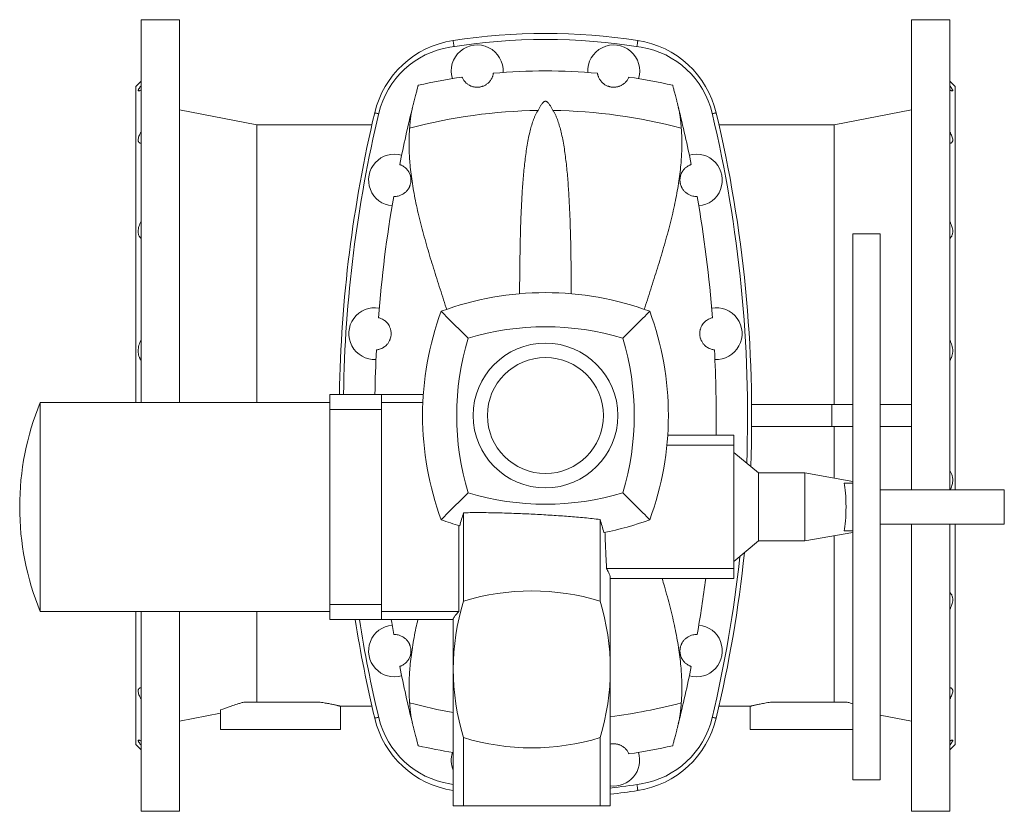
# Model space of a CAD drawing. Header units: millimetres. Extents: x -807 to 731, y -57 to 2098.
# Tile 1 of 6: x -807 to -86, y -57 to 523. Entities that reach past the tile are written whole.
import ezdxf

# ---------------------------------------------------------------- set-up
doc = ezdxf.new("R2010")
doc.units = ezdxf.units.MM

msp = doc.modelspace()

# ---------------------------------------------------------------- linework, layer by layer
at = {"color": 7, "linetype": 'Continuous', "lineweight": 15}
for p, q in [((-690.01, 522.78), (-718.01, 522.78)), ((-718.01, 242.28), (-718.01, 522.78)), ((-690.01, 242.28), (-690.01, 522.78)), ((-126.01, 522.78), (-154.01, 522.78)), ((-154.01, 178.28), (-154.01, 522.78)), ((-126.01, 178.28), (-126.01, 522.78)), ((-718.01, 477.78), (-722.01, 473.78)), ((-122.01, 473.78), (-126.01, 477.78)), ((-722.01, 242.28), (-722.01, 473.78)), ((-122.01, 178.28), (-122.01, 473.78)), ((-633.42, 445.78), (-690.01, 456.78)), ((-154.01, 456.78), (-210.6, 445.78)), ((-549.11, 445.78), (-633.42, 445.78)), ((-633.42, 242.28), (-633.42, 445.78)), ((-210.6, 445.78), (-294.91, 445.78)), ((-210.6, 240.78), (-210.6, 445.78)), ((-552.37, 430.92), (-552.34, 430.91)), ((-291.65, 430.92), (-291.68, 430.91)), ((-177.01, 365.78), (-197.01, 365.78)), ((-197.01, 365.78), (-197.01, 165.78)), ((-177.01, 365.78), (-177.01, 165.78)), ((-542.01, 248.28), (-580.01, 248.28)), ((-580.01, 248.28), (-580.01, 237.15)), ((-511.47, 248.28), (-542.01, 248.28)), ((-580.01, 242.28), (-792.01, 242.28)), ((-792.01, 89.28), (-792.01, 242.28)), ((-542.01, 242.33), (-542.01, 237.15)), ((-511.8, 242.33), (-542.01, 242.33)), ((-271.04, 240.78), (-212.33, 240.78)), ((-212.33, 240.78), (-212.33, 224.78)), ((-212.33, 240.78), (-197.01, 240.78)), ((-177.01, 240.78), (-154.01, 240.78)), ((-580.01, 237.15), (-580.01, 94.41)), ((-580.01, 237.15), (-542.01, 237.15)), ((-542.01, 237.15), (-542.01, 94.41)), ((-271.04, 224.78), (-212.33, 224.78)), ((-212.33, 224.78), (-197.01, 224.78)), ((-210.6, 224.78), (-210.6, 186.9)), ((-177.01, 224.78), (-154.01, 224.78)), ((-284.01, 218.28), (-332.49, 218.28)), ((-284.01, 210.95), (-284.01, 218.28)), ((-333.1, 210.95), (-284.01, 210.95)), ((-284.01, 210.95), (-284.01, 120.61)), ((-266.01, 190.68), (-284.01, 205.78)), ((-232.01, 190.68), (-266.01, 190.68)), ((-266.01, 140.89), (-266.01, 190.68)), ((-197.01, 184.51), (-232.01, 190.68)), ((-232.01, 190.68), (-232.01, 165.78)), ((-197.01, 183.28), (-203.29, 183.28)), ((-86.01, 178.28), (-177.01, 178.28)), ((-86.01, 178.28), (-86.01, 165.78)), ((-482.01, 96.78), (-482.01, 161.53)), ((-232.01, 165.78), (-232.01, 140.89)), ((-197.01, 165.78), (-197.01, -34.22)), ((-177.01, 165.78), (-177.01, -34.22)), ((-86.01, 165.78), (-86.01, 153.28)), ((-485.33, 152.09), (-485.33, 89.24)), ((-382.01, 96.78), (-382.01, 156.62)), ((-177.01, 153.28), (-86.01, 153.28)), ((-154.01, -57.22), (-154.01, 153.28)), ((-126.01, -57.22), (-126.01, 153.28)), ((-122.01, -8.22), (-122.01, 153.28)), ((-232.01, 140.89), (-197.01, 147.06)), ((-210.6, 144.66), (-210.6, 22.78)), ((-197.01, 148.28), (-203.29, 148.28)), ((-284.01, 125.78), (-266.01, 140.89)), ((-266.01, 140.89), (-232.01, 140.89)), ((-377.2, 120.61), (-284.01, 120.61)), ((-284.01, 120.61), (-284.01, 113.28)), ((-374.51, -53.22), (-374.51, 114.09)), ((-374.51, 113.28), (-284.01, 113.28)), ((-580.01, 94.41), (-542.01, 94.41)), ((-580.01, 94.41), (-580.01, 83.28)), ((-542.01, 94.41), (-542.01, 89.24)), ((-792.01, 89.28), (-580.01, 89.28)), ((-722.01, -8.22), (-722.01, 89.28)), ((-718.01, -57.22), (-718.01, 89.28)), ((-690.01, -57.22), (-690.01, 89.28)), ((-633.42, 89.28), (-633.42, 22.78)), ((-542.01, 89.24), (-485.33, 89.24)), ((-580.01, 83.28), (-542.01, 83.28)), ((-542.01, 83.28), (-489.51, 83.28)), ((-489.51, 83.77), (-489.51, -53.22)), ((-552.37, 34.65), (-552.35, 34.65)), ((-586.92, 22.78), (-642.95, 22.78)), ((-201.07, 22.78), (-257.1, 22.78)), ((-690.01, 8.78), (-660.01, 14.62)), ((-660.01, 2.78), (-660.01, 17.05)), ((-572.02, 19.78), (-549.11, 19.78)), ((-572.01, 2.78), (-572.01, 19.79)), ((-294.91, 19.78), (-272, 19.78)), ((-272.01, 19.79), (-272.01, 2.78)), ((-177.01, 13.25), (-154.01, 8.78)), ((-572.01, 2.78), (-660.01, 2.78)), ((-197.01, 2.78), (-272.01, 2.78)), ((-482.01, -53.22), (-482.01, -3.21)), ((-382.01, -53.22), (-382.01, -3.21)), ((-722.01, -8.22), (-718.01, -12.22)), ((-126.01, -12.22), (-122.01, -8.22)), ((-197.01, -34.22), (-177.01, -34.22)), ((-491.99, -37.1), (-489.51, -37.5)), ((-489.68, -42.01), (-489.51, -42.03)), ((-718.01, -57.22), (-690.01, -57.22)), ((-482.01, -53.22), (-489.51, -53.22)), ((-382.01, -53.22), (-482.01, -53.22)), ((-374.51, -53.22), (-382.01, -53.22)), ((-154.01, -57.22), (-126.01, -57.22))]:
    msp.add_line(p, q, dxfattribs=at)
at = {"color": 8, "linetype": 'Continuous', "lineweight": 0}
for p, q in [((-542.01, 248.28), (-542.01, 242.33)), ((-542.01, 89.24), (-542.01, 83.28))]:
    msp.add_line(p, q, dxfattribs=at)
at = {"color": 8, "linetype": 'Continuous', "lineweight": 0, "flags": 128}
for points in [[(-488.99, 503.14), (-489.01, 503.28), (-489.11, 503.91), (-489.21, 504.52), (-489.29, 505.1), (-489.38, 505.64), (-489.45, 506.13), (-489.52, 506.55), (-489.58, 506.91), (-489.62, 507.2), (-489.65, 507.4), (-489.67, 507.53), (-489.68, 507.57)], [(-355.03, 503.14), (-355.01, 503.28), (-354.91, 503.91), (-354.82, 504.52), (-354.73, 505.1), (-354.64, 505.64), (-354.57, 506.13), (-354.5, 506.55), (-354.45, 506.91), (-354.4, 507.2), (-354.37, 507.4), (-354.35, 507.53), (-354.34, 507.57)], [(-544.15, 453.86), (-544.64, 453.98), (-545.17, 454.1), (-545.65, 454.21), (-546.07, 454.31), (-546.42, 454.4), (-546.7, 454.46), (-546.91, 454.51), (-547.03, 454.54), (-547.07, 454.55)], [(-299.87, 453.86), (-299.38, 453.98), (-298.85, 454.1), (-298.37, 454.21), (-297.95, 454.31), (-297.6, 454.4), (-297.32, 454.46), (-297.11, 454.51), (-296.99, 454.54), (-296.95, 454.55)], [(-544.15, 11.71), (-544.64, 11.59), (-545.17, 11.47), (-545.65, 11.35), (-546.07, 11.25), (-546.42, 11.17), (-546.7, 11.1), (-546.91, 11.05), (-547.03, 11.02), (-547.07, 11.02)], [(-299.87, 11.71), (-299.38, 11.59), (-298.85, 11.47), (-298.37, 11.35), (-297.95, 11.25), (-297.6, 11.17), (-297.32, 11.1), (-297.11, 11.05), (-296.99, 11.02), (-296.95, 11.02)], [(-489.51, -40.93), (-489.52, -40.98), (-489.58, -41.34), (-489.62, -41.63), (-489.65, -41.84), (-489.67, -41.96), (-489.68, -42.01)], [(-355.03, -37.58), (-355.01, -37.71), (-354.91, -38.34), (-354.82, -38.96), (-354.73, -39.54), (-354.64, -40.07), (-354.57, -40.56), (-354.5, -40.98), (-354.45, -41.34), (-354.4, -41.63), (-354.37, -41.84), (-354.35, -41.96), (-354.34, -42.01)]]:
    msp.add_lwpolyline(points, dxfattribs=at)
at = {"color": 7, "linetype": 'Continuous', "lineweight": 15, "flags": 128}
msp.add_lwpolyline([(-534.98, 83.28), (-534.62, 81.1), (-533.13, 72.27)], dxfattribs=at)
at = {"color": 7, "linetype": 'Continuous', "lineweight": 15}
for radius in [53, 42.5]:
    msp.add_circle((-422.01, 232.78), radius, dxfattribs=at)
for centre, radius, start, end in [((-422.01, 70.78), 442, 81.19377, 98.80623), ((-478.96, 438.4), 70, 98.80623, 166.65768), ((-422.01, 69.28), 439, 80.82789, 99.17211), ((-365.06, 438.4), 70, 13.34232, 81.19377), ((-481.79, 439.49), 64, 99.17211, 166.63145), ((-472.01, 485.28), 19, 356.50187, 197.2054), ((-372.01, 485.28), 19, 342.7946, 183.49813), ((-362.24, 439.49), 64, 13.36855, 80.82789), ((-422.01, 69.28), 416, 84.74118, 95.25882), ((-422.01, 69.28), 416, 98.44845, 102.94025), ((-422.01, 69.28), 416, 77.05975, 81.55155), ((387.99, 232.78), 961, 166.65768, 179.07583), ((387.99, 232.78), 958, 166.63145, 179.07294), ((387.99, 232.78), 935, 166.01857, 168.65718), ((-422.01, 69.28), 387.04, 90.80162, 104.88759), ((-422.01, 69.28), 387.04, 75.11241, 89.19838), ((-1232.01, 232.78), 935, 11.34282, 13.98143), ((-1232.01, 232.78), 958, 357.91472, 13.36855), ((-1232.01, 232.78), 961, 357.77554, 13.34232), ((-532.51, 405.28), 19, 74.20687, 264.56509), ((-311.51, 405.28), 19, 275.43491, 105.79313), ((387.99, 232.78), 935, 170.11479, 175.6032), ((-1232.01, 232.78), 935, 4.3968, 9.88521), ((-422.01, 102.78), 220, 69.69803, 110.30197), ((-547.01, 292.78), 19, 79.94067, 272.71593), ((-297.01, 292.78), 19, 267.28407, 100.05933), ((-292.01, 232.78), 220, 159.69803, 200.30197), ((-552.01, 232.78), 220, 339.69803, 20.30197), ((-422.01, 102.78), 195, 73.12551, 106.87449), ((-292.01, 232.78), 195, 163.12551, 196.87449), ((-552.01, 232.78), 195, 343.12551, 16.87449), ((387.99, 232.78), 935, 177.0534, 179.05013), ((-1232.01, 232.78), 935, 359.11142, 2.9466), ((-604.44, 165.78), 202.57, 157.81255, 179.99991), ((-422.01, 362.78), 195, 253.12551, 286.87449), ((-604.44, 165.78), 202.57, 179.99991, 202.18745), ((-422.01, 362.78), 220, 249.69803, 253.43134), ((-422.01, 362.78), 220, 281.20121, 290.30197), ((-1232.01, 232.78), 961, 346.65768, 353.99624), ((-1232.01, 232.78), 958, 346.63145, 353.8101), ((-1232.01, 232.78), 935, 350.11479, 352.65709), ((-432.01, -66.03), 170.31, 72.92901, 107.07099), ((-319.2, 46.78), 170.31, 162.92901, 197.07099), ((-544.82, 46.78), 170.31, 342.92901, 17.07099), ((387.99, 232.78), 961, 188.94969, 193.34232), ((387.99, 232.78), 958, 188.97795, 193.36855), ((-532.51, 60.28), 19, 95.43491, 285.79313), ((-311.51, 60.28), 19, 254.20687, 84.56509), ((387.99, 232.78), 935, 191.34282, 193.98143), ((-1232.01, 232.78), 935, 346.01857, 348.65718), ((-422.01, 396.28), 387.04, 255.11241, 259.95615), ((-422.01, 396.28), 387.04, 277.04953, 284.88759), ((-478.96, 27.17), 70, 193.34232, 261.19377), ((-481.79, 26.08), 64, 193.36855, 260.82789), ((-365.06, 27.17), 70, 278.80623, 346.65768), ((-362.24, 26.08), 64, 279.17211, 346.63145), ((-432.01, 159.6), 170.31, 252.92901, 287.07099), ((-422.01, 396.28), 416, 257.05975, 260.66192), ((-472.01, -19.72), 19, 162.7946, 202.91954), ((-372.01, -19.72), 19, 262.43916, 17.2054), ((-422.01, 396.28), 416, 278.44845, 282.94025), ((-422.01, 396.28), 439, 276.21159, 279.17211), ((-422.01, 394.78), 442, 276.16927, 278.80623)]:
    msp.add_arc(centre, radius, start, end, dxfattribs=at)
msp.add_ellipse((-204.6, 165.78), major_axis=(0, 20.06), ratio=0.133223, start_param=3.6521, end_param=5.772678, dxfattribs=at)
for points, knots in [([(-460.14, 483.53), (-460.17, 483.35), (-460.22, 482.97), (-460.36, 482.29), (-460.57, 481.52), (-460.9, 480.66), (-461.36, 479.7), (-461.89, 478.81), (-462.46, 478), (-463, 477.33), (-463.67, 476.63), (-464.4, 475.99), (-465.18, 475.4), (-465.99, 474.89), (-466.93, 474.39), (-467.9, 473.99), (-468.84, 473.7), (-469.69, 473.5), (-470.59, 473.36), (-471.47, 473.29), (-472.3, 473.28), (-473.2, 473.33), (-474.17, 473.46), (-475.18, 473.7), (-476.12, 474), (-476.98, 474.35), (-477.88, 474.8), (-478.78, 475.35), (-479.64, 475.99), (-480.34, 476.63), (-481.09, 477.41), (-481.81, 478.3), (-482.42, 479.25), (-482.85, 480.09), (-483.04, 480.54), (-483.13, 480.77)], [0, 0, 0, 0, 0.046112, 0.092352, 0.138605, 0.184793, 0.23088, 0.27689, 0.303594, 0.330357, 0.35707, 0.383705, 0.403159, 0.4226, 0.442258, 0.461869, 0.474609, 0.487335, 0.500148, 0.51296, 0.524679, 0.536409, 0.554294, 0.572215, 0.592636, 0.613136, 0.633611, 0.666141, 0.698767, 0.731457, 0.764075, 0.822973, 0.881972, 0.941026, 1, 1, 1, 1]), ([(-383.88, 483.53), (-383.85, 483.35), (-383.8, 482.97), (-383.66, 482.29), (-383.45, 481.52), (-383.12, 480.66), (-382.66, 479.7), (-382.13, 478.81), (-381.56, 478), (-381.02, 477.33), (-380.35, 476.63), (-379.62, 475.99), (-378.84, 475.4), (-378.03, 474.89), (-377.09, 474.39), (-376.12, 473.99), (-375.18, 473.7), (-374.33, 473.5), (-373.43, 473.36), (-372.56, 473.29), (-371.72, 473.28), (-370.82, 473.33), (-369.85, 473.46), (-368.84, 473.7), (-367.9, 474), (-367.04, 474.35), (-366.14, 474.8), (-365.24, 475.35), (-364.38, 475.99), (-363.68, 476.63), (-362.93, 477.41), (-362.21, 478.3), (-361.61, 479.25), (-361.17, 480.09), (-360.99, 480.54), (-360.89, 480.77)], [0, 0, 0, 0, 0.046112, 0.092352, 0.138605, 0.184793, 0.23088, 0.27689, 0.303594, 0.330357, 0.35707, 0.383705, 0.403159, 0.4226, 0.442258, 0.461869, 0.474609, 0.487335, 0.500148, 0.51296, 0.524679, 0.536409, 0.554294, 0.572215, 0.592636, 0.613136, 0.633611, 0.666141, 0.698767, 0.731457, 0.764075, 0.822973, 0.881972, 0.941026, 1, 1, 1, 1]), ([(-718.01, 471.47), (-718.35, 471.26), (-718.66, 471.08), (-719.07, 470.87), (-719.2, 470.81), (-719.43, 470.71), (-719.55, 470.67), (-719.84, 470.58), (-720, 470.57), (-720.15, 470.63), (-720.19, 470.66), (-720.25, 470.74), (-720.26, 470.8), (-720.26, 471), (-720.21, 471.19), (-720, 471.65), (-719.85, 471.92), (-719.45, 472.54), (-719.21, 472.89), (-718.8, 473.44), (-718.65, 473.64), (-718.34, 474.04), (-718.18, 474.24), (-718.01, 474.45)], [0, 0, 0, 0, 0.125, 0.125, 0.1875, 0.1875, 0.25, 0.25, 0.375, 0.375, 0.4375, 0.4375, 0.5, 0.5, 0.625, 0.625, 0.75, 0.75, 0.875, 0.875, 0.9375, 0.9375, 1, 1, 1, 1]), ([(-519.31, 458.69), (-519.11, 459.48), (-518.72, 461.06), (-518.16, 463.25), (-517.64, 465.3), (-517.15, 467.2), (-516.69, 468.95), (-516.28, 470.53), (-515.91, 471.94), (-515.6, 473.09), (-515.36, 474.02), (-515.23, 474.48), (-515.17, 474.72)], [0, 0, 0, 0, 0.101884, 0.203848, 0.305809, 0.407688, 0.512449, 0.617309, 0.722166, 0.826923, 0.913404, 1, 1, 1, 1]), ([(-324.71, 458.69), (-324.91, 459.48), (-325.3, 461.06), (-325.86, 463.25), (-326.38, 465.3), (-326.87, 467.2), (-327.33, 468.95), (-327.74, 470.53), (-328.11, 471.94), (-328.42, 473.09), (-328.67, 474.02), (-328.79, 474.48), (-328.85, 474.72)], [0, 0, 0, 0, 0.101884, 0.203848, 0.305809, 0.407688, 0.512449, 0.617309, 0.722166, 0.826923, 0.913404, 1, 1, 1, 1]), ([(-126.01, 471.47), (-125.67, 471.26), (-125.36, 471.08), (-124.95, 470.87), (-124.82, 470.81), (-124.59, 470.71), (-124.48, 470.67), (-124.18, 470.58), (-124.02, 470.57), (-123.87, 470.63), (-123.83, 470.66), (-123.77, 470.74), (-123.76, 470.8), (-123.76, 471), (-123.81, 471.19), (-124.02, 471.65), (-124.17, 471.92), (-124.57, 472.54), (-124.81, 472.89), (-125.22, 473.44), (-125.37, 473.64), (-125.68, 474.04), (-125.84, 474.24), (-126.01, 474.45)], [0, 0, 0, 0, 0.125, 0.125, 0.1875, 0.1875, 0.25, 0.25, 0.375, 0.375, 0.4375, 0.4375, 0.5, 0.5, 0.625, 0.625, 0.75, 0.75, 0.875, 0.875, 0.9375, 0.9375, 1, 1, 1, 1]), ([(-427.43, 456.28), (-427.1, 456.93), (-426.76, 457.57), (-426.06, 458.83), (-425.7, 459.45), (-425.11, 460.35), (-424.91, 460.64), (-424.49, 461.22), (-424.27, 461.51), (-423.9, 461.93), (-423.78, 462.06), (-423.5, 462.33), (-423.36, 462.45), (-423.04, 462.69), (-422.86, 462.81), (-422.54, 462.94), (-422.43, 462.97), (-422.19, 463.02), (-422.06, 463.03), (-421.81, 463.02), (-421.68, 463), (-421.45, 462.93), (-421.35, 462.89), (-421.05, 462.74), (-420.89, 462.62), (-420.58, 462.38), (-420.44, 462.25), (-420.17, 461.99), (-420.05, 461.85), (-419.7, 461.44), (-419.48, 461.16), (-419.07, 460.58), (-418.87, 460.29), (-418.3, 459.4), (-417.94, 458.79), (-417.25, 457.56), (-416.92, 456.92), (-416.6, 456.28)], [0, 0, 0, 0, 0.125, 0.125, 0.25, 0.25, 0.3125, 0.3125, 0.375, 0.375, 0.40625, 0.40625, 0.4375, 0.4375, 0.46875, 0.46875, 0.484375, 0.484375, 0.5, 0.5, 0.515625, 0.515625, 0.53125, 0.53125, 0.5625, 0.5625, 0.59375, 0.59375, 0.625, 0.625, 0.6875, 0.6875, 0.75, 0.75, 0.875, 0.875, 1, 1, 1, 1]), ([(-521.45, 443.33), (-521.38, 444.27), (-521.25, 446.16), (-520.99, 448.86), (-520.67, 451.47), (-520.29, 453.98), (-519.85, 456.41), (-519.49, 457.93), (-519.31, 458.69)], [0, 0, 0, 0, 0.165726, 0.331503, 0.497228, 0.664802, 0.832429, 1, 1, 1, 1]), ([(-427.43, 456.28), (-427.82, 455.68), (-428.6, 454.48), (-429.54, 452.59), (-430.36, 450.66), (-431.35, 448.01), (-432.43, 444.6), (-433.6, 440.06), (-434.68, 435.06), (-435.65, 429.58), (-436.46, 424), (-437.16, 418.31), (-437.78, 412.53), (-438.3, 406.66), (-438.76, 400.7), (-439.16, 394.55), (-439.5, 388.22), (-439.8, 381.71), (-440.06, 375.11), (-440.29, 367.89), (-440.48, 360.04), (-440.65, 351.54), (-440.78, 342.94), (-440.87, 334.2), (-440.92, 327.2), (-440.94, 323.08), (-440.94, 321.97)], [0, 0, 0, 0, 0.017519, 0.035069, 0.052646, 0.070201, 0.106093, 0.141991, 0.186694, 0.231421, 0.276155, 0.320869, 0.36553, 0.410205, 0.45488, 0.499543, 0.546337, 0.593146, 0.639954, 0.686749, 0.74483, 0.802935, 0.861041, 0.919121, 0.978016, 1, 1, 1, 1]), ([(-416.6, 456.28), (-416.21, 455.68), (-415.42, 454.48), (-414.48, 452.59), (-413.66, 450.66), (-412.67, 448.01), (-411.59, 444.6), (-410.42, 440.06), (-409.34, 435.06), (-408.37, 429.58), (-407.56, 424), (-406.86, 418.31), (-406.24, 412.53), (-405.72, 406.66), (-405.26, 400.7), (-404.86, 394.55), (-404.52, 388.22), (-404.22, 381.71), (-403.96, 375.11), (-403.74, 367.89), (-403.54, 360.04), (-403.37, 351.54), (-403.25, 342.94), (-403.15, 334.2), (-403.1, 327.19), (-403.08, 323.06), (-403.08, 321.93)], [0, 0, 0, 0, 0.017514, 0.03506, 0.052632, 0.070183, 0.106067, 0.141956, 0.186648, 0.231363, 0.276086, 0.320789, 0.365438, 0.410102, 0.454766, 0.499418, 0.5462, 0.592997, 0.639793, 0.686577, 0.744643, 0.802733, 0.860824, 0.91889, 0.97777, 1, 1, 1, 1]), ([(-322.57, 443.33), (-322.64, 444.27), (-322.77, 446.16), (-323.03, 448.86), (-323.35, 451.47), (-323.73, 453.98), (-324.17, 456.41), (-324.53, 457.93), (-324.71, 458.69)], [0, 0, 0, 0, 0.165726, 0.331503, 0.497228, 0.664802, 0.832429, 1, 1, 1, 1]), ([(-718.01, 432.15), (-718.35, 432.18), (-718.66, 432.25), (-719.07, 432.41), (-719.2, 432.48), (-719.43, 432.64), (-719.55, 432.73), (-719.84, 433.03), (-720, 433.28), (-720.15, 433.73), (-720.19, 433.89), (-720.25, 434.23), (-720.26, 434.42), (-720.26, 435.01), (-720.21, 435.44), (-720, 436.36), (-719.85, 436.86), (-719.45, 437.89), (-719.21, 438.42), (-718.8, 439.24), (-718.65, 439.52), (-718.34, 440.08), (-718.18, 440.36), (-718.01, 440.64)], [0, 0, 0, 0, 0.125, 0.125, 0.1875, 0.1875, 0.25, 0.25, 0.375, 0.375, 0.4375, 0.4375, 0.5, 0.5, 0.625, 0.625, 0.75, 0.75, 0.875, 0.875, 0.9375, 0.9375, 1, 1, 1, 1]), ([(-494.39, 310.49), (-494.51, 310.88), (-495.45, 313.91), (-497.24, 319.51), (-499.73, 327.31), (-502.18, 335.02), (-504.58, 342.67), (-506.9, 350.24), (-509.15, 357.88), (-511.31, 365.56), (-513.35, 373.29), (-515.21, 380.93), (-516.86, 388.38), (-518.28, 395.63), (-519.48, 402.69), (-520.45, 409.66), (-521.15, 416.1), (-521.6, 422.04), (-521.84, 427.49), (-521.91, 432.86), (-521.8, 438.15), (-521.57, 441.6), (-521.45, 443.33)], [0, 0, 0, 0, 0.007803, 0.061901, 0.115978, 0.170051, 0.224145, 0.278237, 0.332308, 0.389131, 0.445984, 0.502834, 0.559653, 0.614095, 0.668569, 0.72304, 0.777478, 0.821962, 0.866479, 0.911006, 0.955519, 1, 1, 1, 1]), ([(-349.62, 310.53), (-349.51, 310.9), (-348.57, 313.92), (-346.78, 319.51), (-344.29, 327.31), (-341.84, 335.02), (-339.44, 342.67), (-337.12, 350.24), (-334.87, 357.88), (-332.71, 365.56), (-330.68, 373.29), (-328.81, 380.93), (-327.16, 388.38), (-325.74, 395.63), (-324.54, 402.69), (-323.57, 409.66), (-322.87, 416.1), (-322.43, 422.04), (-322.18, 427.49), (-322.11, 432.86), (-322.22, 438.15), (-322.45, 441.6), (-322.57, 443.33)], [0, 0, 0, 0, 0.007561, 0.061672, 0.115762, 0.169848, 0.223955, 0.278061, 0.332144, 0.388982, 0.445849, 0.502713, 0.559545, 0.614, 0.668488, 0.722973, 0.777424, 0.821919, 0.866447, 0.910984, 0.955508, 1, 1, 1, 1]), ([(-126.01, 432.15), (-125.67, 432.18), (-125.36, 432.25), (-124.95, 432.41), (-124.82, 432.48), (-124.59, 432.64), (-124.48, 432.73), (-124.18, 433.03), (-124.02, 433.28), (-123.87, 433.73), (-123.83, 433.89), (-123.77, 434.23), (-123.76, 434.42), (-123.76, 435.01), (-123.81, 435.44), (-124.02, 436.36), (-124.17, 436.86), (-124.57, 437.89), (-124.81, 438.42), (-125.22, 439.24), (-125.37, 439.52), (-125.68, 440.08), (-125.84, 440.36), (-126.01, 440.64)], [0, 0, 0, 0, 0.125, 0.125, 0.1875, 0.1875, 0.25, 0.25, 0.375, 0.375, 0.4375, 0.4375, 0.5, 0.5, 0.625, 0.625, 0.75, 0.75, 0.875, 0.875, 0.9375, 0.9375, 1, 1, 1, 1]), ([(-533.13, 393.3), (-533.13, 393.3), (-533.06, 393.3), (-532.8, 393.29), (-532.6, 393.28), (-532.08, 393.29), (-531.75, 393.3), (-530.94, 393.38), (-530.47, 393.44), (-529.39, 393.68), (-528.77, 393.86), (-527.74, 394.27), (-527.37, 394.43), (-526.6, 394.83), (-526.2, 395.06), (-525.57, 395.49), (-525.35, 395.65), (-524.92, 395.99), (-524.69, 396.18), (-524.01, 396.79), (-523.55, 397.27), (-522.84, 398.17), (-522.6, 398.51), (-522.13, 399.24), (-521.9, 399.66), (-521.58, 400.33), (-521.47, 400.56), (-521.28, 401.06), (-521.18, 401.32), (-521.01, 401.86), (-520.93, 402.13), (-520.79, 402.69), (-520.73, 402.99), (-520.63, 403.57), (-520.59, 403.85), (-520.54, 404.43), (-520.52, 404.71), (-520.5, 405.54), (-520.53, 406.05), (-520.63, 407.02), (-520.7, 407.46), (-520.88, 408.28), (-520.99, 408.67), (-521.34, 409.73), (-521.6, 410.32), (-522.02, 411.11), (-522.16, 411.36), (-522.44, 411.82), (-522.59, 412.04), (-523.02, 412.65), (-523.31, 413), (-523.87, 413.62), (-524.15, 413.9), (-524.95, 414.63), (-525.45, 415), (-526.36, 415.6), (-526.77, 415.83), (-527.48, 416.19), (-527.78, 416.31), (-528.26, 416.51), (-528.44, 416.57), (-528.69, 416.66), (-528.75, 416.68), (-528.75, 416.68)], [0, 0, 0, 0, 0.0625, 0.0625, 0.125, 0.125, 0.1875, 0.1875, 0.25, 0.25, 0.3125, 0.3125, 0.34375, 0.34375, 0.375, 0.375, 0.390625, 0.390625, 0.40625, 0.40625, 0.4375, 0.4375, 0.453125, 0.453125, 0.46875, 0.46875, 0.476562, 0.476562, 0.484375, 0.484375, 0.492187, 0.492187, 0.5, 0.5, 0.507812, 0.507812, 0.515625, 0.515625, 0.53125, 0.53125, 0.546875, 0.546875, 0.5625, 0.5625, 0.59375, 0.59375, 0.609375, 0.609375, 0.625, 0.625, 0.65625, 0.65625, 0.6875, 0.6875, 0.75, 0.75, 0.8125, 0.8125, 0.875, 0.875, 0.9375, 0.9375, 1, 1, 1, 1]), ([(-310.89, 393.3), (-310.89, 393.3), (-310.96, 393.3), (-311.22, 393.29), (-311.42, 393.28), (-311.94, 393.29), (-312.27, 393.3), (-313.08, 393.38), (-313.55, 393.44), (-314.63, 393.68), (-315.25, 393.86), (-316.28, 394.27), (-316.65, 394.43), (-317.42, 394.83), (-317.82, 395.06), (-318.45, 395.49), (-318.67, 395.65), (-319.11, 395.99), (-319.33, 396.18), (-320.01, 396.79), (-320.47, 397.27), (-321.18, 398.17), (-321.42, 398.51), (-321.89, 399.24), (-322.12, 399.66), (-322.44, 400.33), (-322.55, 400.56), (-322.74, 401.06), (-322.84, 401.32), (-323.01, 401.86), (-323.09, 402.13), (-323.23, 402.69), (-323.29, 402.99), (-323.39, 403.57), (-323.43, 403.85), (-323.48, 404.43), (-323.5, 404.71), (-323.52, 405.54), (-323.5, 406.05), (-323.39, 407.02), (-323.32, 407.46), (-323.14, 408.28), (-323.03, 408.67), (-322.68, 409.73), (-322.42, 410.32), (-322, 411.11), (-321.86, 411.36), (-321.58, 411.82), (-321.43, 412.04), (-321, 412.65), (-320.71, 413), (-320.15, 413.62), (-319.88, 413.9), (-319.07, 414.63), (-318.57, 415), (-317.66, 415.6), (-317.25, 415.83), (-316.54, 416.19), (-316.24, 416.31), (-315.76, 416.51), (-315.58, 416.57), (-315.33, 416.66), (-315.27, 416.68), (-315.27, 416.68)], [0, 0, 0, 0, 0.0625, 0.0625, 0.125, 0.125, 0.1875, 0.1875, 0.25, 0.25, 0.3125, 0.3125, 0.34375, 0.34375, 0.375, 0.375, 0.390625, 0.390625, 0.40625, 0.40625, 0.4375, 0.4375, 0.453125, 0.453125, 0.46875, 0.46875, 0.476562, 0.476562, 0.484375, 0.484375, 0.492187, 0.492187, 0.5, 0.5, 0.507812, 0.507812, 0.515625, 0.515625, 0.53125, 0.53125, 0.546875, 0.546875, 0.5625, 0.5625, 0.59375, 0.59375, 0.609375, 0.609375, 0.625, 0.625, 0.65625, 0.65625, 0.6875, 0.6875, 0.75, 0.75, 0.8125, 0.8125, 0.875, 0.875, 0.9375, 0.9375, 1, 1, 1, 1]), ([(-718.01, 362.48), (-718.35, 362.75), (-718.66, 363.05), (-719.07, 363.56), (-719.2, 363.75), (-719.43, 364.14), (-719.55, 364.34), (-719.84, 365), (-720, 365.47), (-720.15, 366.24), (-720.19, 366.51), (-720.25, 367.06), (-720.26, 367.35), (-720.26, 368.22), (-720.21, 368.83), (-720, 370.08), (-719.85, 370.73), (-719.45, 372.01), (-719.21, 372.65), (-718.8, 373.61), (-718.65, 373.93), (-718.34, 374.56), (-718.18, 374.87), (-718.01, 375.18)], [0, 0, 0, 0, 0.125, 0.125, 0.1875, 0.1875, 0.25, 0.25, 0.375, 0.375, 0.4375, 0.4375, 0.5, 0.5, 0.625, 0.625, 0.75, 0.75, 0.875, 0.875, 0.9375, 0.9375, 1, 1, 1, 1]), ([(-126.01, 362.48), (-125.67, 362.75), (-125.36, 363.05), (-124.95, 363.56), (-124.82, 363.75), (-124.59, 364.14), (-124.48, 364.34), (-124.18, 365), (-124.02, 365.47), (-123.87, 366.24), (-123.83, 366.51), (-123.77, 367.06), (-123.76, 367.35), (-123.76, 368.22), (-123.81, 368.83), (-124.02, 370.08), (-124.17, 370.73), (-124.57, 372.01), (-124.81, 372.65), (-125.22, 373.61), (-125.37, 373.93), (-125.68, 374.56), (-125.84, 374.87), (-126.01, 375.18)], [0, 0, 0, 0, 0.125, 0.125, 0.1875, 0.1875, 0.25, 0.25, 0.375, 0.375, 0.4375, 0.4375, 0.5, 0.5, 0.625, 0.625, 0.75, 0.75, 0.875, 0.875, 0.9375, 0.9375, 1, 1, 1, 1]), ([(-545.77, 280.85), (-545.77, 280.85), (-545.71, 280.85), (-545.46, 280.88), (-545.27, 280.91), (-544.77, 280.99), (-544.45, 281.05), (-543.69, 281.24), (-543.25, 281.38), (-542.24, 281.76), (-541.67, 282.01), (-540.72, 282.56), (-540.39, 282.76), (-539.71, 283.25), (-539.35, 283.54), (-538.8, 284.03), (-538.61, 284.21), (-538.23, 284.6), (-538.04, 284.81), (-537.46, 285.5), (-537.06, 286.03), (-536.49, 287), (-536.3, 287.35), (-536.03, 287.93), (-535.95, 288.13), (-535.78, 288.56), (-535.69, 288.78), (-535.46, 289.49), (-535.33, 289.99), (-535.17, 290.81), (-535.13, 291.09), (-535.06, 291.65), (-535.04, 291.94), (-535.01, 292.52), (-535.01, 292.8), (-535.02, 293.37), (-535.04, 293.64), (-535.11, 294.45), (-535.2, 294.95), (-535.35, 295.65), (-535.41, 295.87), (-535.53, 296.29), (-535.6, 296.5), (-535.8, 297.08), (-535.94, 297.44), (-536.4, 298.43), (-536.72, 298.98), (-537.37, 299.95), (-537.69, 300.36), (-538.34, 301.09), (-538.65, 301.4), (-539.26, 301.95), (-539.55, 302.19), (-540.4, 302.83), (-540.92, 303.14), (-541.86, 303.63), (-542.27, 303.82), (-542.99, 304.1), (-543.29, 304.2), (-543.77, 304.34), (-543.96, 304.39), (-544.2, 304.45), (-544.26, 304.46), (-544.26, 304.46)], [0, 0, 0, 0, 0.0625, 0.0625, 0.125, 0.125, 0.1875, 0.1875, 0.25, 0.25, 0.3125, 0.3125, 0.34375, 0.34375, 0.375, 0.375, 0.390625, 0.390625, 0.40625, 0.40625, 0.4375, 0.4375, 0.453125, 0.453125, 0.460938, 0.460938, 0.46875, 0.46875, 0.484375, 0.484375, 0.492188, 0.492188, 0.5, 0.5, 0.507813, 0.507813, 0.515625, 0.515625, 0.53125, 0.53125, 0.539063, 0.539063, 0.546875, 0.546875, 0.5625, 0.5625, 0.59375, 0.59375, 0.625, 0.625, 0.65625, 0.65625, 0.6875, 0.6875, 0.75, 0.75, 0.8125, 0.8125, 0.875, 0.875, 0.9375, 0.9375, 1, 1, 1, 1]), ([(-478.61, 289.39), (-481.92, 292.69), (-488.53, 299.3), (-495.07, 305.84), (-498.34, 309.12)], [0, 0, 0, 0, 0.499986, 1, 1, 1, 1]), ([(-365.41, 289.39), (-362.1, 292.69), (-355.49, 299.3), (-348.95, 305.84), (-345.68, 309.12)], [0, 0, 0, 0, 0.499986, 1, 1, 1, 1]), ([(-298.25, 280.85), (-298.25, 280.85), (-298.31, 280.85), (-298.56, 280.88), (-298.75, 280.91), (-299.25, 280.99), (-299.57, 281.05), (-300.33, 281.24), (-300.77, 281.38), (-301.78, 281.76), (-302.35, 282.01), (-303.3, 282.56), (-303.63, 282.76), (-304.32, 283.25), (-304.67, 283.54), (-305.23, 284.03), (-305.41, 284.21), (-305.79, 284.6), (-305.98, 284.81), (-306.57, 285.5), (-306.96, 286.03), (-307.53, 287), (-307.72, 287.35), (-307.99, 287.93), (-308.08, 288.13), (-308.24, 288.56), (-308.33, 288.78), (-308.56, 289.49), (-308.69, 289.99), (-308.85, 290.81), (-308.89, 291.09), (-308.96, 291.65), (-308.98, 291.94), (-309.01, 292.52), (-309.01, 292.8), (-309, 293.37), (-308.98, 293.64), (-308.91, 294.45), (-308.82, 294.95), (-308.67, 295.65), (-308.61, 295.87), (-308.49, 296.29), (-308.42, 296.5), (-308.22, 297.08), (-308.08, 297.44), (-307.62, 298.43), (-307.3, 298.98), (-306.66, 299.95), (-306.33, 300.36), (-305.68, 301.09), (-305.37, 301.4), (-304.76, 301.95), (-304.47, 302.19), (-303.62, 302.83), (-303.1, 303.14), (-302.16, 303.63), (-301.75, 303.82), (-301.03, 304.1), (-300.73, 304.2), (-300.25, 304.34), (-300.07, 304.39), (-299.82, 304.45), (-299.76, 304.46), (-299.76, 304.46)], [0, 0, 0, 0, 0.0625, 0.0625, 0.125, 0.125, 0.1875, 0.1875, 0.25, 0.25, 0.3125, 0.3125, 0.34375, 0.34375, 0.375, 0.375, 0.390625, 0.390625, 0.40625, 0.40625, 0.4375, 0.4375, 0.453125, 0.453125, 0.460937, 0.460937, 0.46875, 0.46875, 0.484375, 0.484375, 0.492187, 0.492187, 0.5, 0.5, 0.507812, 0.507812, 0.515625, 0.515625, 0.53125, 0.53125, 0.539062, 0.539062, 0.546875, 0.546875, 0.5625, 0.5625, 0.59375, 0.59375, 0.625, 0.625, 0.65625, 0.65625, 0.6875, 0.6875, 0.75, 0.75, 0.8125, 0.8125, 0.875, 0.875, 0.9375, 0.9375, 1, 1, 1, 1]), ([(-718.01, 273.07), (-718.35, 273.53), (-718.66, 274.02), (-719.07, 274.81), (-719.2, 275.08), (-719.43, 275.64), (-719.55, 275.93), (-719.84, 276.84), (-720, 277.46), (-720.15, 278.43), (-720.19, 278.76), (-720.25, 279.44), (-720.26, 279.79), (-720.26, 280.82), (-720.21, 281.51), (-720, 282.9), (-719.85, 283.59), (-719.45, 284.93), (-719.21, 285.59), (-718.8, 286.54), (-718.65, 286.85), (-718.34, 287.46), (-718.18, 287.76), (-718.01, 288.05)], [0, 0, 0, 0, 0.125, 0.125, 0.1875, 0.1875, 0.25, 0.25, 0.375, 0.375, 0.4375, 0.4375, 0.5, 0.5, 0.625, 0.625, 0.75, 0.75, 0.875, 0.875, 0.9375, 0.9375, 1, 1, 1, 1]), ([(-126.01, 273.07), (-125.67, 273.53), (-125.36, 274.02), (-124.95, 274.81), (-124.82, 275.08), (-124.59, 275.64), (-124.48, 275.93), (-124.18, 276.84), (-124.02, 277.46), (-123.87, 278.43), (-123.83, 278.76), (-123.77, 279.44), (-123.76, 279.79), (-123.76, 280.82), (-123.81, 281.51), (-124.02, 282.9), (-124.17, 283.59), (-124.57, 284.93), (-124.81, 285.59), (-125.22, 286.54), (-125.37, 286.85), (-125.68, 287.46), (-125.84, 287.76), (-126.01, 288.05)], [0, 0, 0, 0, 0.125, 0.125, 0.1875, 0.1875, 0.25, 0.25, 0.375, 0.375, 0.4375, 0.4375, 0.5, 0.5, 0.625, 0.625, 0.75, 0.75, 0.875, 0.875, 0.9375, 0.9375, 1, 1, 1, 1]), ([(-126.01, 192.5), (-125.8, 192.2), (-125.39, 191.61), (-124.86, 190.61), (-124.42, 189.52), (-124.08, 188.35), (-123.85, 187.11), (-123.75, 185.86), (-123.77, 184.63), (-123.89, 183.44), (-124.14, 182.08), (-124.58, 180.58), (-125.09, 179.25), (-125.49, 178.52), (-125.61, 178.28)], [0, 0, 0, 0, 0.08349, 0.167154, 0.250557, 0.334715, 0.419176, 0.503262, 0.578505, 0.654019, 0.729292, 0.838185, 0.947157, 1, 1, 1, 1]), ([(-478.61, 176.18), (-481.92, 172.88), (-488.53, 166.27), (-495.07, 159.72), (-498.34, 156.45)], [0, 0, 0, 0, 0.499986, 1, 1, 1, 1]), ([(-365.41, 176.18), (-362.1, 172.88), (-355.49, 166.27), (-348.95, 159.72), (-345.68, 156.45)], [0, 0, 0, 0, 0.499986, 1, 1, 1, 1]), ([(-482.01, 161.53), (-482.5, 159.94), (-483.5, 156.76), (-484.33, 153.53), (-484.75, 151.92)], [0, 0, 0, 0, 0.499853, 1, 1, 1, 1]), ([(-382.01, 156.62), (-383.91, 156.84), (-387.7, 157.28), (-393.47, 157.85), (-399.29, 158.38), (-405.15, 158.86), (-411.11, 159.3), (-417.17, 159.7), (-423.32, 160.07), (-429.48, 160.41), (-435.65, 160.71), (-442.01, 160.98), (-448.56, 161.23), (-455.28, 161.43), (-462.01, 161.57), (-468.72, 161.64), (-475.41, 161.65), (-479.81, 161.57), (-482.01, 161.53)], [0, 0, 0, 0, 0.058693, 0.117443, 0.176212, 0.234964, 0.293659, 0.354321, 0.415045, 0.475789, 0.536513, 0.597175, 0.66379, 0.730431, 0.797045, 0.864687, 0.932359, 1, 1, 1, 1]), ([(-379.27, 146.97), (-379.69, 148.59), (-380.52, 151.83), (-381.52, 155.02), (-382.01, 156.62)], [0, 0, 0, 0, 0.499863, 1, 1, 1, 1]), ([(-378.42, 147.15), (-378.37, 145.65), (-378.28, 142.66), (-378.11, 138.21), (-377.92, 133.77), (-377.7, 129.35), (-377.46, 124.96), (-377.29, 122.06), (-377.2, 120.61)], [0, 0, 0, 0, 0.165873, 0.33179, 0.497664, 0.665094, 0.832569, 1, 1, 1, 1]), ([(-377.2, 120.61), (-376.95, 120.14), (-376.45, 119.19), (-375.83, 117.95), (-375.32, 116.84), (-374.92, 115.86), (-374.66, 115.04), (-374.52, 114.44), (-374.53, 114.19), (-374.53, 114.09)], [0, 0, 0, 0, 0.150615, 0.301354, 0.452086, 0.602691, 0.757626, 0.912709, 1, 1, 1, 1]), ([(-336.54, 113.28), (-336, 111.46), (-334.67, 107.01), (-332.72, 100.01), (-330.67, 92.28), (-328.81, 84.64), (-327.16, 77.19), (-325.74, 69.93), (-324.54, 62.87), (-323.57, 55.91), (-322.87, 49.47), (-322.43, 43.53), (-322.18, 38.08), (-322.11, 32.71), (-322.22, 27.42), (-322.45, 23.96), (-322.57, 22.24)], [0, 0, 0, 0, 0.055585, 0.135958, 0.216374, 0.296785, 0.377153, 0.454158, 0.531209, 0.608255, 0.685255, 0.748175, 0.811142, 0.874122, 0.937084, 1, 1, 1, 1]), ([(-126.01, 103.08), (-125.67, 102.82), (-125.36, 102.52), (-124.95, 102), (-124.82, 101.82), (-124.59, 101.43), (-124.48, 101.22), (-124.18, 100.57), (-124.02, 100.1), (-123.87, 99.33), (-123.83, 99.06), (-123.77, 98.51), (-123.76, 98.22), (-123.76, 97.34), (-123.81, 96.74), (-124.02, 95.49), (-124.17, 94.84), (-124.57, 93.56), (-124.81, 92.92), (-125.22, 91.96), (-125.37, 91.64), (-125.68, 91.01), (-125.84, 90.7), (-126.01, 90.39)], [0, 0, 0, 0, 0.125, 0.125, 0.1875, 0.1875, 0.25, 0.25, 0.375, 0.375, 0.4375, 0.4375, 0.5, 0.5, 0.625, 0.625, 0.75, 0.75, 0.875, 0.875, 0.9375, 0.9375, 1, 1, 1, 1]), ([(-485.33, 89.24), (-485.71, 88.85), (-486.46, 88.08), (-487.39, 87.06), (-488.16, 86.15), (-488.77, 85.35), (-489.2, 84.68), (-489.46, 84.14), (-489.49, 83.89), (-489.5, 83.77)], [0, 0, 0, 0, 0.142949, 0.286, 0.429048, 0.57199, 0.718481, 0.86509, 1, 1, 1, 1]), ([(-515.48, 83.28), (-515.95, 81.22), (-516.96, 76.73), (-518.28, 69.93), (-519.48, 62.87), (-520.45, 55.91), (-521.15, 49.47), (-521.6, 43.53), (-521.84, 38.08), (-521.91, 32.71), (-521.8, 27.42), (-521.57, 23.96), (-521.45, 22.24)], [0, 0, 0, 0, 0.095604, 0.207418, 0.319298, 0.431173, 0.542979, 0.634342, 0.725772, 0.817221, 0.908644, 1, 1, 1, 1]), ([(-533.13, 72.27), (-533.13, 72.27), (-533.06, 72.27), (-532.8, 72.28), (-532.6, 72.29), (-532.08, 72.28), (-531.75, 72.27), (-530.94, 72.19), (-530.47, 72.12), (-529.39, 71.88), (-528.77, 71.71), (-527.74, 71.3), (-527.37, 71.14), (-526.6, 70.74), (-526.2, 70.5), (-525.57, 70.08), (-525.35, 69.92), (-524.92, 69.58), (-524.69, 69.39), (-524.01, 68.78), (-523.55, 68.3), (-522.84, 67.39), (-522.6, 67.06), (-522.13, 66.32), (-521.9, 65.91), (-521.58, 65.24), (-521.47, 65), (-521.28, 64.51), (-521.18, 64.25), (-521.01, 63.71), (-520.93, 63.44), (-520.79, 62.87), (-520.73, 62.58), (-520.63, 62), (-520.59, 61.71), (-520.54, 61.14), (-520.52, 60.86), (-520.5, 60.03), (-520.53, 59.52), (-520.63, 58.55), (-520.7, 58.1), (-520.88, 57.28), (-520.99, 56.9), (-521.34, 55.84), (-521.6, 55.24), (-522.02, 54.45), (-522.16, 54.21), (-522.44, 53.74), (-522.59, 53.53), (-523.02, 52.92), (-523.31, 52.57), (-523.87, 51.95), (-524.15, 51.67), (-524.95, 50.94), (-525.45, 50.57), (-526.36, 49.96), (-526.77, 49.74), (-527.48, 49.38), (-527.78, 49.25), (-528.26, 49.06), (-528.44, 48.99), (-528.69, 48.91), (-528.75, 48.89), (-528.75, 48.89)], [0, 0, 0, 0, 0.0625, 0.0625, 0.125, 0.125, 0.1875, 0.1875, 0.25, 0.25, 0.3125, 0.3125, 0.34375, 0.34375, 0.375, 0.375, 0.390625, 0.390625, 0.40625, 0.40625, 0.4375, 0.4375, 0.453125, 0.453125, 0.46875, 0.46875, 0.476562, 0.476562, 0.484375, 0.484375, 0.492187, 0.492187, 0.5, 0.5, 0.507812, 0.507812, 0.515625, 0.515625, 0.53125, 0.53125, 0.546875, 0.546875, 0.5625, 0.5625, 0.59375, 0.59375, 0.609375, 0.609375, 0.625, 0.625, 0.65625, 0.65625, 0.6875, 0.6875, 0.75, 0.75, 0.8125, 0.8125, 0.875, 0.875, 0.9375, 0.9375, 1, 1, 1, 1]), ([(-310.89, 72.27), (-310.89, 72.27), (-310.96, 72.27), (-311.22, 72.28), (-311.42, 72.29), (-311.94, 72.28), (-312.27, 72.27), (-313.08, 72.19), (-313.55, 72.12), (-314.63, 71.88), (-315.25, 71.71), (-316.28, 71.3), (-316.65, 71.14), (-317.42, 70.74), (-317.82, 70.5), (-318.45, 70.08), (-318.67, 69.92), (-319.11, 69.58), (-319.33, 69.39), (-320.01, 68.78), (-320.47, 68.3), (-321.18, 67.39), (-321.42, 67.06), (-321.89, 66.32), (-322.12, 65.91), (-322.44, 65.24), (-322.55, 65), (-322.74, 64.51), (-322.84, 64.25), (-323.01, 63.71), (-323.09, 63.44), (-323.23, 62.87), (-323.29, 62.58), (-323.39, 62), (-323.43, 61.71), (-323.48, 61.14), (-323.5, 60.86), (-323.52, 60.03), (-323.5, 59.52), (-323.39, 58.55), (-323.32, 58.1), (-323.14, 57.28), (-323.03, 56.9), (-322.68, 55.84), (-322.42, 55.24), (-322, 54.45), (-321.86, 54.21), (-321.58, 53.74), (-321.43, 53.53), (-321, 52.92), (-320.71, 52.57), (-320.15, 51.95), (-319.88, 51.67), (-319.07, 50.94), (-318.57, 50.57), (-317.66, 49.96), (-317.25, 49.74), (-316.54, 49.38), (-316.24, 49.25), (-315.76, 49.06), (-315.58, 48.99), (-315.33, 48.91), (-315.27, 48.89), (-315.27, 48.89)], [0, 0, 0, 0, 0.0625, 0.0625, 0.125, 0.125, 0.1875, 0.1875, 0.25, 0.25, 0.3125, 0.3125, 0.34375, 0.34375, 0.375, 0.375, 0.390625, 0.390625, 0.40625, 0.40625, 0.4375, 0.4375, 0.453125, 0.453125, 0.46875, 0.46875, 0.476562, 0.476562, 0.484375, 0.484375, 0.492187, 0.492187, 0.5, 0.5, 0.507812, 0.507812, 0.515625, 0.515625, 0.53125, 0.53125, 0.546875, 0.546875, 0.5625, 0.5625, 0.59375, 0.59375, 0.609375, 0.609375, 0.625, 0.625, 0.65625, 0.65625, 0.6875, 0.6875, 0.75, 0.75, 0.8125, 0.8125, 0.875, 0.875, 0.9375, 0.9375, 1, 1, 1, 1]), ([(-718.01, 33.42), (-718.35, 33.39), (-718.66, 33.32), (-719.07, 33.15), (-719.2, 33.09), (-719.43, 32.93), (-719.55, 32.84), (-719.84, 32.53), (-720, 32.28), (-720.15, 31.84), (-720.19, 31.68), (-720.25, 31.33), (-720.26, 31.15), (-720.26, 30.56), (-720.21, 30.13), (-720, 29.21), (-719.85, 28.71), (-719.45, 27.68), (-719.21, 27.15), (-718.8, 26.33), (-718.65, 26.05), (-718.34, 25.49), (-718.18, 25.21), (-718.01, 24.93)], [0, 0, 0, 0, 0.125, 0.125, 0.1875, 0.1875, 0.25, 0.25, 0.375, 0.375, 0.4375, 0.4375, 0.5, 0.5, 0.625, 0.625, 0.75, 0.75, 0.875, 0.875, 0.9375, 0.9375, 1, 1, 1, 1]), ([(-126.01, 33.42), (-125.67, 33.39), (-125.36, 33.32), (-124.95, 33.15), (-124.82, 33.09), (-124.59, 32.93), (-124.48, 32.84), (-124.18, 32.53), (-124.02, 32.28), (-123.87, 31.84), (-123.83, 31.68), (-123.77, 31.33), (-123.76, 31.15), (-123.76, 30.56), (-123.81, 30.13), (-124.02, 29.21), (-124.17, 28.71), (-124.57, 27.68), (-124.81, 27.15), (-125.22, 26.33), (-125.37, 26.05), (-125.68, 25.49), (-125.84, 25.21), (-126.01, 24.93)], [0, 0, 0, 0, 0.125, 0.125, 0.1875, 0.1875, 0.25, 0.25, 0.375, 0.375, 0.4375, 0.4375, 0.5, 0.5, 0.625, 0.625, 0.75, 0.75, 0.875, 0.875, 0.9375, 0.9375, 1, 1, 1, 1]), ([(-660.01, 17.05), (-657.64, 17.93), (-655.03, 18.87), (-650.76, 20.32), (-649.28, 20.81), (-646.97, 21.55), (-646.18, 21.8), (-644.58, 22.29), (-643.77, 22.54), (-642.95, 22.78)], [0, 0, 0, 0, 0.5, 0.5, 0.75, 0.75, 0.875, 0.875, 1, 1, 1, 1]), ([(-586.92, 22.78), (-586.28, 22.67), (-584.99, 22.46), (-583.19, 22.13), (-581.49, 21.81), (-579.91, 21.5), (-578.44, 21.2), (-577.12, 20.93), (-575.96, 20.68), (-574.95, 20.45), (-574.07, 20.26), (-573.34, 20.09), (-572.76, 19.96), (-572.34, 19.86), (-572.1, 19.8), (-572, 19.78), (-572.02, 19.79), (-572.02, 19.79)], [0, 0, 0, 0, 0.069845, 0.139742, 0.209587, 0.28143, 0.353332, 0.425175, 0.495032, 0.564943, 0.634799, 0.706755, 0.778773, 0.850728, 0.919374, 0.988075, 1, 1, 1, 1]), ([(-521.45, 22.24), (-521.38, 21.3), (-521.25, 19.41), (-520.99, 16.71), (-520.67, 14.1), (-520.29, 11.58), (-519.85, 9.16), (-519.49, 7.64), (-519.31, 6.88)], [0, 0, 0, 0, 0.165726, 0.331503, 0.497228, 0.664802, 0.832429, 1, 1, 1, 1]), ([(-322.57, 22.24), (-322.64, 21.3), (-322.77, 19.41), (-323.03, 16.71), (-323.35, 14.1), (-323.73, 11.58), (-324.17, 9.16), (-324.53, 7.64), (-324.71, 6.88)], [0, 0, 0, 0, 0.165726, 0.331503, 0.497228, 0.664802, 0.832429, 1, 1, 1, 1]), ([(-272, 19.79), (-271.99, 19.79), (-271.98, 19.79), (-271.78, 19.84), (-271.42, 19.92), (-270.9, 20.04), (-270.25, 20.19), (-269.47, 20.37), (-268.54, 20.57), (-267.46, 20.81), (-266.24, 21.07), (-264.82, 21.36), (-263.19, 21.68), (-261.33, 22.04), (-259.31, 22.41), (-257.83, 22.66), (-257.1, 22.78)], [0, 0, 0, 0, 0.056722, 0.127412, 0.198161, 0.268852, 0.336748, 0.404696, 0.472593, 0.542398, 0.612258, 0.682065, 0.760923, 0.839782, 0.919891, 1, 1, 1, 1]), ([(-201.07, 22.78), (-200.21, 22.53), (-198.83, 22.11), (-197.51, 21.69), (-197.01, 21.53)], [0, 0, 0, 0, 0.621574, 1, 1, 1, 1]), ([(-519.31, 6.88), (-519.11, 6.09), (-518.72, 4.5), (-518.16, 2.32), (-517.64, 0.27), (-517.15, -1.63), (-516.69, -3.38), (-516.28, -4.97), (-515.91, -6.37), (-515.6, -7.52), (-515.36, -8.45), (-515.23, -8.92), (-515.17, -9.15)], [0, 0, 0, 0, 0.101884, 0.203848, 0.305809, 0.407688, 0.512449, 0.617309, 0.722166, 0.826923, 0.913404, 1, 1, 1, 1]), ([(-324.71, 6.88), (-324.91, 6.09), (-325.3, 4.5), (-325.86, 2.32), (-326.38, 0.27), (-326.87, -1.63), (-327.33, -3.38), (-327.74, -4.97), (-328.11, -6.37), (-328.42, -7.52), (-328.67, -8.45), (-328.79, -8.92), (-328.85, -9.15)], [0, 0, 0, 0, 0.101884, 0.203848, 0.305809, 0.407688, 0.512449, 0.617309, 0.722166, 0.826923, 0.913404, 1, 1, 1, 1]), ([(-718.01, -5.9), (-718.35, -5.69), (-718.66, -5.51), (-719.07, -5.3), (-719.2, -5.24), (-719.43, -5.14), (-719.55, -5.1), (-719.84, -5.01), (-720, -5), (-720.15, -5.06), (-720.19, -5.09), (-720.25, -5.17), (-720.26, -5.23), (-720.26, -5.44), (-720.21, -5.62), (-720, -6.08), (-719.85, -6.36), (-719.45, -6.98), (-719.21, -7.32), (-718.8, -7.88), (-718.65, -8.07), (-718.34, -8.47), (-718.18, -8.67), (-718.01, -8.88)], [0, 0, 0, 0, 0.125, 0.125, 0.1875, 0.1875, 0.25, 0.25, 0.375, 0.375, 0.4375, 0.4375, 0.5, 0.5, 0.625, 0.625, 0.75, 0.75, 0.875, 0.875, 0.9375, 0.9375, 1, 1, 1, 1]), ([(-126.01, -5.9), (-125.67, -5.69), (-125.36, -5.51), (-124.95, -5.3), (-124.82, -5.24), (-124.59, -5.14), (-124.48, -5.1), (-124.18, -5.01), (-124.02, -5), (-123.87, -5.06), (-123.83, -5.09), (-123.77, -5.17), (-123.76, -5.23), (-123.76, -5.44), (-123.81, -5.62), (-124.02, -6.08), (-124.17, -6.36), (-124.57, -6.98), (-124.81, -7.32), (-125.22, -7.88), (-125.37, -8.07), (-125.68, -8.47), (-125.84, -8.67), (-126.01, -8.88)], [0, 0, 0, 0, 0.125, 0.125, 0.1875, 0.1875, 0.25, 0.25, 0.375, 0.375, 0.4375, 0.4375, 0.5, 0.5, 0.625, 0.625, 0.75, 0.75, 0.875, 0.875, 0.9375, 0.9375, 1, 1, 1, 1]), ([(-374.51, -7.99), (-374.45, -7.97), (-374.1, -7.89), (-373.43, -7.79), (-372.56, -7.72), (-371.72, -7.71), (-370.82, -7.76), (-369.85, -7.9), (-368.84, -8.13), (-367.9, -8.43), (-367.04, -8.78), (-366.14, -9.23), (-365.24, -9.78), (-364.38, -10.42), (-363.68, -11.06), (-362.93, -11.84), (-362.21, -12.74), (-361.61, -13.68), (-361.17, -14.52), (-360.99, -14.98), (-360.89, -15.2)], [0, 0, 0, 0, 0.005413, 0.030269, 0.055126, 0.077862, 0.100617, 0.135315, 0.170083, 0.209699, 0.249471, 0.289193, 0.352302, 0.415597, 0.479017, 0.542297, 0.656562, 0.771022, 0.885588, 1, 1, 1, 1])]:
    msp.add_open_spline(points, degree=3, knots=knots, dxfattribs=at)

doc.saveas('drawing.dxf')
